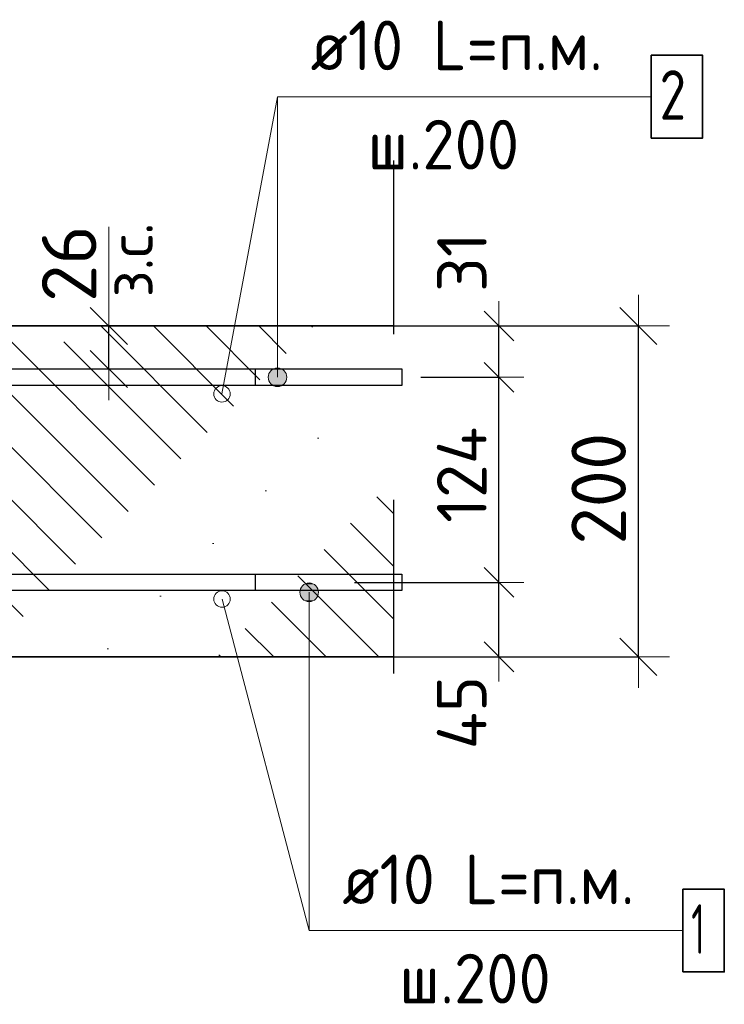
# Model space of a CAD drawing. Header units: metres. Extents: x -38 to 89, y -15 to 21.
# Tile 105 of 129: x 72.613 to 73.039, y 5.205 to 5.8. Entities that reach past the tile are written whole.
import ezdxf

# ---------------------------------------------------------------- set-up
doc = ezdxf.new("R2010")
doc.units = ezdxf.units.M
doc.header["$PDMODE"] = 65
doc.linetypes.add('______4', pattern=[0.135, 0.105, -0.03])
for name, color, linetype, lineweight in [('XR$6$Арм. стержнями верхней зоны', 180, 'Continuous', 35), ('XR$6$Арм. стержнями нижней зоны', 180, 'Continuous', 35), ('XR$6$Арм.стержн. Арматура края', 96, 'Continuous', 35), ('XR$6$Размерная линия (1)', 7, 'Continuous', 13), ('XR$6$Размерная линия_ общее', 7, 'Continuous', 13)]:
    doc.layers.add(name, color=color, linetype=linetype, lineweight=lineweight)
doc.styles.add('ISOCPEUR', font='txt')
doc.dimstyles.new('DIMSTYLE_11', dxfattribs={"dimtxt": 0.033, "dimasz": 0.0375, "dimexe": 0, "dimexo": 0, "dimgap": 0.0165, "dimtad": 2, "dimdec": 0, "dimlfac": 1000, "dimrnd": 1, "dimzin": 12, "dimdsep": 46, "dimtxsty": 'ISOCPEUR', "dimblk1": 'ALL_ML_STRICH', "dimblk2": 'ALL_ML_STRICH', "dimsah": 1, "dimcen": 0, "dimclrd": 7, "dimclre": 256, "dimclrt": 7, "dimadec": 0, "dimazin": 0, "dimtfac": 1, "dimtdec": 0, "dimtix": 1, "dimtmove": 2, "dimatfit": 3, "dimfxl": 0, "dimtzin": 0, "dimlwd": 0, "dimlwe": -3, "dimarcsym": 0})
doc.dimstyles.new('DIMSTYLE_18', dxfattribs={"dimtxt": 0.033, "dimasz": 0.0375, "dimexe": 0, "dimexo": 0, "dimgap": 0.0165, "dimtad": 2, "dimdec": 0, "dimlfac": 1000, "dimrnd": 1, "dimzin": 12, "dimdsep": 46, "dimtxsty": 'ISOCPEUR', "dimblk1": 'ALL_ML_STRICH', "dimblk2": 'ALL_ML_STRICH', "dimsah": 1, "dimcen": 0, "dimclrd": 7, "dimclre": 256, "dimclrt": 7, "dimadec": 0, "dimazin": 0, "dimtfac": 1, "dimtdec": 0, "dimtix": 1, "dimtmove": 2, "dimatfit": 3, "dimfxl": 0, "dimtvp": 1.2, "dimtzin": 0, "dimlwd": 0, "dimlwe": -3, "dimarcsym": 0})
doc.dimstyles.new('DIMSTYLE_19', dxfattribs={"dimtxt": 0.03, "dimasz": 0.03, "dimexe": 0, "dimexo": 0, "dimgap": 0.015, "dimtad": 2, "dimdec": 0, "dimlfac": 1000, "dimrnd": 1, "dimzin": 12, "dimdsep": 46, "dimtxsty": 'ISOCPEUR', "dimblk1": 'ALL_ML_STRICH', "dimblk2": 'ALL_ML_STRICH', "dimsah": 1, "dimcen": 0, "dimclrd": 7, "dimclre": 256, "dimclrt": 7, "dimadec": 0, "dimazin": 0, "dimtfac": 1, "dimtdec": 0, "dimtix": 1, "dimtmove": 2, "dimatfit": 3, "dimfxl": 0, "dimtzin": 0, "dimlwd": 0, "dimlwe": -3, "dimarcsym": 0})
doc.dimstyles.new('DIMSTYLE_21', dxfattribs={"dimtxt": 0.03, "dimasz": 0.03, "dimexe": 0, "dimexo": 0, "dimgap": 0.015, "dimtad": 2, "dimdec": 0, "dimlfac": 1000, "dimrnd": 1, "dimzin": 12, "dimdsep": 46, "dimtxsty": 'ISOCPEUR', "dimblk1": 'ALL_ML_STRICH', "dimblk2": 'ALL_ML_STRICH', "dimsah": 1, "dimcen": 0, "dimclrd": 7, "dimclre": 256, "dimclrt": 7, "dimadec": 0, "dimazin": 0, "dimtfac": 1, "dimtdec": 0, "dimtix": 1, "dimtmove": 2, "dimatfit": 3, "dimfxl": 0, "dimtvp": 1.2, "dimtzin": 0, "dimlwd": 0, "dimlwe": -3, "dimarcsym": 0})

# ---------------------------------------------------------------- blocks, each defined once
blk = doc.blocks.new('ALL_ML_STRICH')
at = {"color": 0, "linetype": 'ByBlock', "lineweight": -2}
for p, q in [((0, -0.5), (0, 0.5)), ((-0.3, -0.3), (0.3, 0.3)), ((-1, 0), (0.5, 0))]:
    blk.add_line(p, q, dxfattribs=at)
blk = doc.blocks.new('*D799')
at = {"layer": 'DEFPOINTS', "color": 7, "linetype": 'Continuous', "lineweight": 13, "transparency": 33554687}
for p in [(72.81509, 5.61517), (72.81509, 5.41517), (72.98664, 5.41517)]:
    blk.add_point(p, dxfattribs=at)
at = {"layer": 'XR$6$Размерная линия_ общее', "color": 253, "linetype": 'Continuous', "lineweight": -2, "true_color": 0xa0a0a0, "transparency": 33554687}
for p, q in [((72.83509, 5.61517), (72.98664, 5.61517)), ((72.83509, 5.41517), (72.98664, 5.41517))]:
    blk.add_line(p, q, dxfattribs=at)
at = {"layer": 'XR$6$Размерная линия_ общее', "color": 7, "linetype": 'Continuous', "lineweight": -2, "transparency": 33554687}
blk.add_line((72.98664, 5.41517), (72.98664, 5.61517), dxfattribs=at)
at = {"layer": 'XR$6$Размерная линия_ общее', "color": 7, "linetype": 'Continuous', "lineweight": 13, "transparency": 33554687, "xscale": 0.0375, "yscale": 0.0375, "zscale": 0.0375}
for p, rotation in [((72.98664, 5.61517), 90), ((72.98664, 5.41517), 270)]:
    blk.add_blockref('ALL_ML_STRICH', p, dxfattribs=dict(at, rotation=rotation))
at = {"layer": 'XR$6$Размерная линия_ общее', "color": 7, "linetype": 'Continuous', "lineweight": 13, "transparency": 33554687, "insert": (72.96264, 5.51682), "char_height": 0.033, "width": 0.099, "attachment_point": 5, "rotation": 90, "style": 'ISOCPEUR'}
blk.add_mtext('\\A1;{200}', dxfattribs=at)
blk = doc.blocks.new('*D851')
at = {"layer": 'DEFPOINTS', "color": 7, "linetype": 'Continuous', "lineweight": 13, "transparency": 33554687}
for p in [(72.62648, 5.61517), (72.62648, 5.58917), (72.66647, 5.58917)]:
    blk.add_point(p, dxfattribs=at)
at = {"layer": 'XR$6$Размерная линия_ общее', "color": 253, "linetype": 'Continuous', "lineweight": -2, "true_color": 0xa0a0a0, "transparency": 33554687}
for p, q in [((72.64648, 5.61517), (72.66647, 5.61517)), ((72.64648, 5.58917), (72.66647, 5.58917))]:
    blk.add_line(p, q, dxfattribs=at)
at = {"layer": 'XR$6$Размерная линия_ общее', "color": 7, "linetype": 'Continuous', "lineweight": -2, "transparency": 33554687}
blk.add_line((72.66647, 5.58917), (72.66647, 5.61517), dxfattribs=at)
at = {"layer": 'XR$6$Размерная линия_ общее', "color": 7, "linetype": 'Continuous', "lineweight": 13, "transparency": 33554687, "xscale": 0.0375, "yscale": 0.0375, "zscale": 0.0375}
for p, rotation in [((72.66647, 5.61517), 90), ((72.66647, 5.58917), 270)]:
    blk.add_blockref('ALL_ML_STRICH', p, dxfattribs=dict(at, rotation=rotation))
at = {"layer": 'XR$6$Размерная линия_ общее', "color": 7, "linetype": 'Continuous', "lineweight": 13, "transparency": 33554687, "insert": (72.666, 5.63253), "char_height": 0.027, "width": 0.00135, "attachment_point": 1, "rotation": 90, "line_spacing_factor": 0.60241, "style": 'ISOCPEUR'}
blk.add_mtext('з.с.', dxfattribs=at)
at = {"layer": 'XR$6$Размерная линия_ общее', "color": 7, "linetype": 'Continuous', "lineweight": 13, "transparency": 33554687, "insert": (72.64247, 5.6529), "char_height": 0.033, "width": 0.066, "attachment_point": 5, "rotation": 90, "style": 'ISOCPEUR'}
blk.add_mtext('\\A1;{26}', dxfattribs=at)
blk = doc.blocks.new('*D876')
at = {"layer": 'DEFPOINTS', "color": 7, "linetype": 'Continuous', "lineweight": 13, "transparency": 33554687}
for p in [(72.79505, 5.46017), (72.8079, 5.41517), (72.90235, 5.41517)]:
    blk.add_point(p, dxfattribs=at)
at = {"layer": 'XR$6$Размерная линия (1)', "color": 9, "linetype": 'Continuous', "lineweight": -2, "true_color": 0xc7c7c7, "transparency": 33554687}
for p, q in [((72.81505, 5.46017), (72.90235, 5.46017)), ((72.8279, 5.41517), (72.90235, 5.41517))]:
    blk.add_line(p, q, dxfattribs=at)
at = {"layer": 'XR$6$Размерная линия (1)', "color": 7, "linetype": 'Continuous', "lineweight": -2, "transparency": 33554687}
blk.add_line((72.90235, 5.41517), (72.90235, 5.46017), dxfattribs=at)
at = {"layer": 'XR$6$Размерная линия (1)', "color": 7, "linetype": 'Continuous', "lineweight": 13, "transparency": 33554687, "xscale": 0.03, "yscale": 0.03, "zscale": 0.03}
for p, rotation in [((72.90235, 5.46017), 90), ((72.90235, 5.41517), 270)]:
    blk.add_blockref('ALL_ML_STRICH', p, dxfattribs=dict(at, rotation=rotation))
at = {"layer": 'XR$6$Размерная линия (1)', "color": 7, "linetype": 'Continuous', "lineweight": 13, "transparency": 33554687, "insert": (72.87984, 5.38142), "char_height": 0.03, "width": 0.06, "attachment_point": 5, "rotation": 90, "style": 'ISOCPEUR'}
blk.add_mtext('\\A1;{45}', dxfattribs=at)
blk = doc.blocks.new('*D877')
at = {"layer": 'DEFPOINTS', "color": 7, "linetype": 'Continuous', "lineweight": 13, "transparency": 33554687}
for p in [(72.83521, 5.58417), (72.79505, 5.46017), (72.90235, 5.46017)]:
    blk.add_point(p, dxfattribs=at)
at = {"layer": 'XR$6$Размерная линия (1)', "color": 9, "linetype": 'Continuous', "lineweight": -2, "true_color": 0xc7c7c7, "transparency": 33554687}
for p, q in [((72.85521, 5.58417), (72.90235, 5.58417)), ((72.81505, 5.46017), (72.90235, 5.46017))]:
    blk.add_line(p, q, dxfattribs=at)
at = {"layer": 'XR$6$Размерная линия (1)', "color": 7, "linetype": 'Continuous', "lineweight": -2, "transparency": 33554687}
blk.add_line((72.90235, 5.46017), (72.90235, 5.58417), dxfattribs=at)
at = {"layer": 'XR$6$Размерная линия (1)', "color": 7, "linetype": 'Continuous', "lineweight": 13, "transparency": 33554687, "xscale": 0.03, "yscale": 0.03, "zscale": 0.03}
for p, rotation in [((72.90235, 5.58417), 90), ((72.90235, 5.46017), 270)]:
    blk.add_blockref('ALL_ML_STRICH', p, dxfattribs=dict(at, rotation=rotation))
at = {"layer": 'XR$6$Размерная линия (1)', "color": 7, "linetype": 'Continuous', "lineweight": 13, "transparency": 33554687, "insert": (72.87985, 5.52517), "char_height": 0.03, "width": 0.09, "attachment_point": 5, "rotation": 90, "style": 'ISOCPEUR'}
blk.add_mtext('\\A1;{124}', dxfattribs=at)
blk = doc.blocks.new('*D878')
at = {"layer": 'DEFPOINTS', "color": 7, "linetype": 'Continuous', "lineweight": 13, "transparency": 33554687}
for p in [(72.78421, 5.61517), (72.83521, 5.58417), (72.90235, 5.58417)]:
    blk.add_point(p, dxfattribs=at)
at = {"layer": 'XR$6$Размерная линия (1)', "color": 9, "linetype": 'Continuous', "lineweight": -2, "true_color": 0xc7c7c7, "transparency": 33554687}
for p, q in [((72.80421, 5.61517), (72.90235, 5.61517)), ((72.85521, 5.58417), (72.90235, 5.58417))]:
    blk.add_line(p, q, dxfattribs=at)
at = {"layer": 'XR$6$Размерная линия (1)', "color": 7, "linetype": 'Continuous', "lineweight": -2, "transparency": 33554687}
blk.add_line((72.90235, 5.58417), (72.90235, 5.61517), dxfattribs=at)
at = {"layer": 'XR$6$Размерная линия (1)', "color": 7, "linetype": 'Continuous', "lineweight": 13, "transparency": 33554687, "xscale": 0.03, "yscale": 0.03, "zscale": 0.03}
for p, rotation in [((72.90235, 5.61517), 90), ((72.90235, 5.58417), 270)]:
    blk.add_blockref('ALL_ML_STRICH', p, dxfattribs=dict(at, rotation=rotation))
at = {"layer": 'XR$6$Размерная линия (1)', "color": 7, "linetype": 'Continuous', "lineweight": 13, "transparency": 33554687, "insert": (72.87995, 5.65376), "char_height": 0.03, "width": 0.06, "attachment_point": 5, "rotation": 90, "style": 'ISOCPEUR'}
blk.add_mtext('\\A1;{31}', dxfattribs=at)

msp = doc.modelspace()

# ---------------------------------------------------------------- hatches: boundary and pattern name
at = {"linetype": 'Continuous', "lineweight": 13, "transparency": 33554687}
h = msp.add_hatch(dxfattribs=at)
h.set_pattern_fill('__________540', scale=0.015, style=0, pattern_type=2)
h.set_pattern_definition([(135, (0, 0), (-0.031819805, -0.031819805), [0.4, -0.05, 0, -0.05]), (135, (-0.01591, -0.01591), (-0.031819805, -0.031819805), [0.8, -0.1, 0.1, -0.1])])
h.paths.add_polyline_path([(72.23496, 5.61517), (72.23496, 5.41517), (72.83857, 5.41517), (72.83857, 5.61517)], flags=0)
at = {"layer": 'XR$6$Арм. стержнями верхней зоны', "linetype": 'Continuous', "lineweight": 13, "transparency": 33554687}
for points in [[(72.76565, 5.58901), (72.77127, 5.58901), (72.76846, 5.5898)], [(72.7733, 5.58699), (72.76362, 5.58699), (72.76284, 5.58417)], [(72.7733, 5.58699), (72.76284, 5.58417), (72.77409, 5.58417)], [(72.77409, 5.58417), (72.76284, 5.58417), (72.76362, 5.58136)], [(72.77127, 5.58901), (72.76565, 5.58901), (72.76362, 5.58699)], [(72.77127, 5.58901), (72.76362, 5.58699), (72.7733, 5.58699)], [(72.77409, 5.58417), (72.76362, 5.58136), (72.7733, 5.58136)], [(72.7733, 5.58136), (72.76362, 5.58136), (72.76565, 5.57934)], [(72.7733, 5.58136), (72.76565, 5.57934), (72.77127, 5.57934)], [(72.77127, 5.57934), (72.76565, 5.57934), (72.76846, 5.57855)]]:
    msp.add_hatch(color=7, dxfattribs=at).paths.add_polyline_path(points)
at = {"layer": 'XR$6$Арм. стержнями нижней зоны', "linetype": 'Continuous', "lineweight": 13, "transparency": 33554687}
for points in [[(72.78276, 5.45699), (72.79243, 5.45699), (72.79041, 5.45901)], [(72.78276, 5.45699), (72.79041, 5.45901), (72.78478, 5.45901)], [(72.78478, 5.45901), (72.79041, 5.45901), (72.78759, 5.4598)], [(72.78197, 5.45417), (72.79322, 5.45417), (72.79243, 5.45699)], [(72.78197, 5.45417), (72.79243, 5.45699), (72.78276, 5.45699)], [(72.78276, 5.45136), (72.79322, 5.45417), (72.78197, 5.45417)], [(72.78276, 5.45136), (72.79243, 5.45136), (72.79322, 5.45417)], [(72.78478, 5.44934), (72.79243, 5.45136), (72.78276, 5.45136)], [(72.78478, 5.44934), (72.79041, 5.44934), (72.79243, 5.45136)], [(72.79041, 5.44934), (72.78478, 5.44934), (72.78759, 5.44855)]]:
    msp.add_hatch(color=7, dxfattribs=at).paths.add_polyline_path(points)

# ---------------------------------------------------------------- linework, layer by layer
at = {"color": 7, "linetype": 'Continuous', "lineweight": 13, "transparency": 33554687}
for p, q in [((72.73488, 5.57412), (72.76846, 5.7538)), ((72.66647, 5.61517), (72.66647, 5.67517)), ((72.73492, 5.45012), (72.78759, 5.24964))]:
    msp.add_line(p, q, dxfattribs=at)
at = {"color": 7, "linetype": '______4', "lineweight": 25, "transparency": 33554687}
msp.add_line((72.83857, 5.71517), (72.83857, 5.31517), dxfattribs=at)
at = {"color": 7, "linetype": 'Continuous', "lineweight": 35, "transparency": 33554687}
for p, q in [((72.83857, 5.61517), (72.23496, 5.61517)), ((72.53496, 5.41517), (72.83857, 5.41517))]:
    msp.add_line(p, q, dxfattribs=at)
at = {"color": 7, "linetype": 'Continuous', "lineweight": 13, "transparency": 33554687}
for centre in [(72.73488, 5.57412), (72.73492, 5.45012)]:
    msp.add_circle(centre, 0.005, dxfattribs=at)
at = {"layer": 'XR$6$Арм. стержнями верхней зоны', "color": 7, "linetype": 'Continuous', "lineweight": 13, "transparency": 33554687}
for p, q in [((72.76846, 5.7538), (72.99446, 5.7538)), ((72.76846, 5.7538), (72.76846, 5.58417)), ((72.76846, 5.5898), (72.76846, 5.5898)), ((72.76284, 5.58417), (72.76284, 5.58417)), ((72.77409, 5.58417), (72.77409, 5.58417)), ((72.76846, 5.57855), (72.76846, 5.57855))]:
    msp.add_line(p, q, dxfattribs=at)
at = {"layer": 'XR$6$Арм. стержнями верхней зоны', "color": 7, "linetype": 'Continuous', "lineweight": 35, "transparency": 33554687}
msp.add_lwpolyline([(72.99446, 5.7288), (73.02546, 5.7288), (73.02546, 5.7788), (72.99446, 5.7788), (72.99446, 5.7288)], dxfattribs=at)
at = {"layer": 'XR$6$Арм. стержнями верхней зоны', "color": 4, "linetype": 'Continuous', "lineweight": 25, "transparency": 33554687}
msp.add_lwpolyline([(72.25493, 5.58917), (72.84357, 5.58917), (72.84357, 5.57917), (72.25493, 5.57917), (72.25493, 5.58917)], dxfattribs=at)
msp.add_lwpolyline([(72.25493, 5.58917), (72.84357, 5.58917), (72.84357, 5.57917), (72.25493, 5.57917), (72.25493, 5.58917)], dxfattribs=at)
at = {"layer": 'XR$6$Арм. стержнями верхней зоны', "color": 7, "linetype": 'Continuous', "lineweight": 13, "transparency": 33554687}
msp.add_circle((72.76846, 5.58417), 0.00563, dxfattribs=at)
at = {"layer": 'XR$6$Арм. стержнями нижней зоны', "color": 7, "linetype": 'Continuous', "lineweight": 13, "transparency": 33554687}
for p, q in [((72.78759, 5.4598), (72.78759, 5.4598)), ((72.78197, 5.45417), (72.78197, 5.45417)), ((72.78759, 5.24964), (72.78759, 5.45417)), ((72.79322, 5.45417), (72.79322, 5.45417)), ((72.78759, 5.44855), (72.78759, 5.44855)), ((72.78759, 5.24964), (73.01359, 5.24964))]:
    msp.add_line(p, q, dxfattribs=at)
at = {"layer": 'XR$6$Арм. стержнями нижней зоны', "color": 4, "linetype": 'Continuous', "lineweight": 25, "transparency": 33554687}
for points in [[(72.25493, 5.46517), (72.84357, 5.46517), (72.84357, 5.45517), (72.25493, 5.45517), (72.25493, 5.46517)], [(72.25494, 5.46517), (72.84357, 5.46517), (72.84357, 5.45517), (72.25494, 5.45517), (72.25494, 5.46517)]]:
    msp.add_lwpolyline(points, dxfattribs=at)
at = {"layer": 'XR$6$Арм. стержнями нижней зоны', "color": 7, "linetype": 'Continuous', "lineweight": 35, "transparency": 33554687}
msp.add_lwpolyline([(73.01359, 5.22464), (73.03859, 5.22464), (73.03859, 5.27464), (73.01359, 5.27464), (73.01359, 5.22464)], dxfattribs=at)
at = {"layer": 'XR$6$Арм. стержнями нижней зоны', "color": 7, "linetype": 'Continuous', "lineweight": 13, "transparency": 33554687}
msp.add_circle((72.78759, 5.45417), 0.00563, dxfattribs=at)
at = {"layer": 'XR$6$Арм.стержн. Арматура края', "color": 4, "linetype": 'Continuous', "lineweight": 25, "transparency": 33554687}
for points in [[(72.28352, 5.58917), (72.75496, 5.58917), (72.75496, 5.57917), (72.28421, 5.57917)], [(72.28352, 5.58917), (72.75496, 5.58917), (72.75496, 5.57917), (72.28421, 5.57917)], [(72.28421, 5.46517), (72.75496, 5.46517), (72.75496, 5.45517)], [(72.28421, 5.46517), (72.75496, 5.46517), (72.75496, 5.45517)], [(72.75496, 5.45517), (72.28352, 5.45517)], [(72.75496, 5.45517), (72.28352, 5.45517)]]:
    msp.add_lwpolyline(points, dxfattribs=at)

# ---------------------------------------------------------------- texts
at = {"layer": 'XR$6$Арм. стержнями верхней зоны', "color": 7, "linetype": 'Continuous', "lineweight": 25, "transparency": 33554687, "char_height": 0.03, "attachment_point": 7, "style": 'ISOCPEUR'}
for s, insert, width in [('\\W0.94;ø10 L=п.м.', (72.78846, 5.7698), 0.1999832), ('\\W0.78;2', (72.99946, 5.7398), 0.0326407), ('\\W0.95;ш.200 ', (72.82296, 5.7098), 0.1311995)]:
    msp.add_mtext(s, dxfattribs=dict(at, insert=insert, width=width))
at = {"layer": 'XR$6$Арм. стержнями нижней зоны', "color": 7, "linetype": 'Continuous', "lineweight": 25, "transparency": 33554687, "char_height": 0.03, "attachment_point": 7, "style": 'ISOCPEUR'}
for s, insert, width in [('\\W0.94;ø10 L=п.м.', (72.80759, 5.26564), 0.1999832), ('\\W0.56;1', (73.01859, 5.23564), 0.0233333), ('\\W0.95;ш.200 ', (72.84209, 5.20564), 0.1311997)]:
    msp.add_mtext(s, dxfattribs=dict(at, insert=insert, width=width))

# ---------------------------------------------------------------- dimensions: what is measured, and where the dimension line sits
at = {"layer": 'XR$6$Размерная линия (1)', "color": 7, "linetype": 'Continuous', "lineweight": 13, "transparency": 33554687}
for base, p1, p2, dimstyle, picture, middle in [((72.90235, 5.61517), (72.85521, 5.58417), (72.80421, 5.61517), 'DIMSTYLE_21', '*D878', (72.87995, 5.65376)), ((72.90235, 5.58417), (72.81505, 5.46017), (72.85521, 5.58417), 'DIMSTYLE_19', '*D877', (72.87985, 5.52517)), ((72.90235, 5.46017), (72.8279, 5.41517), (72.81505, 5.46017), 'DIMSTYLE_21', '*D876', (72.87984, 5.38142))]:
    dim = msp.add_linear_dim(base=base, p1=p1, p2=p2, angle=90, dimstyle=dimstyle, override={"dimpost": '<>', "dimclrd": 7, "dimclre": 9, "dimclrt": 7, "dimlwd": 0, "dimlwe": 65533}, dxfattribs=at)
    dim.commit()
    dim.dimension.update_dxf_attribs({"geometry": picture, "text_midpoint": middle, "dimtype": 160})
at = {"layer": 'XR$6$Размерная линия_ общее', "color": 7, "linetype": 'Continuous', "lineweight": 13, "transparency": 33554687}
dim = msp.add_linear_dim(base=(72.66647, 5.61517), p1=(72.64648, 5.58917), p2=(72.64648, 5.61517), angle=90, text='<>\\Xз.с.', dimstyle='DIMSTYLE_18', override={"dimpost": '<>', "dimclrd": 7, "dimclre": 253, "dimclrt": 7, "dimlwd": 0, "dimlwe": 65533}, dxfattribs=at)
dim.commit()
dim.dimension.update_dxf_attribs({"geometry": '*D851', "text_midpoint": (72.64247, 5.6529), "dimtype": 160})
dim = msp.add_linear_dim(base=(72.98664, 5.61517), p1=(72.83509, 5.41517), p2=(72.83509, 5.61517), angle=90, dimstyle='DIMSTYLE_11', override={"dimpost": '<>', "dimclrd": 7, "dimclre": 253, "dimclrt": 7, "dimlwd": 0, "dimlwe": 65533}, dxfattribs=at)
dim.commit()
dim.dimension.update_dxf_attribs({"geometry": '*D799', "text_midpoint": (72.96264, 5.51682), "dimtype": 160})

doc.saveas('drawing.dxf')
